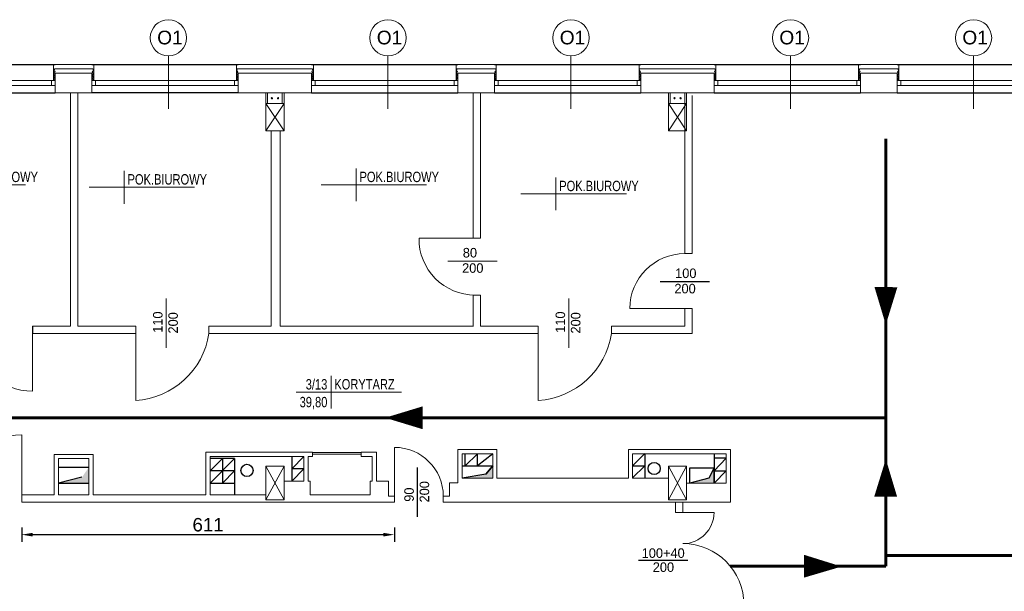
# Model space of a CAD drawing. Header units: millimetres. Extents: x 126553 to 403692, y -95821 to 38049.
# Tile 127 of 256: x 215701 to 217315, y -1018 to -81. Entities that reach past the tile are written whole.
import ezdxf
from ezdxf.enums import TextEntityAlignment as Align

# ---------------------------------------------------------------- set-up
doc = ezdxf.new("R2010")
doc.units = ezdxf.units.MM
for name, color, linetype, lineweight in [('docieplenie', 6, 'Continuous', 18), ('docieplenie zew.', 6, 'Continuous', 18), ('ekspertyza', 7, 'Continuous', 30), ('ewakaucja', 3, 'Continuous', 50), ('OKNA', 7, 'Continuous', 13), ('opisy', 7, 'Continuous', 18), ('ŚCIANY CIENKIE', 7, 'Continuous', 18), ('ŚCIANY GRUBE', 7, 'Continuous', 20)]:
    doc.layers.add(name, color=color, linetype=linetype, lineweight=lineweight)
doc.layers.add('KOMINY', color=94, linetype='Continuous', plot=False)
doc.layers.add('WIDOK', color=7, linetype='Continuous')
doc.styles.add('Arial', font='arial.ttf')
doc.styles.add('STYLE1', font='txt', dxfattribs={"width": 0.8})
doc.linetypes.add('ZIGZAG', pattern='A,0.0001,-0.2,[131,LTYPESHP.SHX,S=0.2,R=0,X=-0.2,Y=0],-0.4,[131,LTYPESHP.SHX,S=0.2,R=180,X=0.2,Y=0],-0.2', length=0.8001)
doc.dimstyles.new('100 moje', dxfattribs={"dimtxt": 22, "dimasz": 12, "dimexe": 12, "dimexo": 20, "dimgap": 3, "dimtad": 1, "dimdec": 1, "dimrnd": 0.5, "dimtxsty": 'Standard', "dimblk1": 'ARCHTICK', "dimblk2": 'ARCHTICK', "dimsah": 1, "dimcen": 0.1, "dimdle": 10, "dimclrd": 256, "dimclre": 256, "dimclrt": 256, "dimadec": 0, "dimazin": 0, "dimtfac": 1, "dimtdec": 1, "dimtofl": 0, "dimtmove": 1, "dimatfit": 3, "dimfxl": 12, "dimfxlon": 1, "dimtolj": 1, "dimtzin": 0, "dimarcsym": 0})

# ---------------------------------------------------------------- blocks, each defined once
blk = doc.blocks.new('METKA')
for p, q in [((0, 26.9), (0, -26.9)), ((-57.4, 0), (115.4, 0))]:
    blk.add_line(p, q)
at = {"layer": 'opisy', "style": 'STYLE1', "width": 0.8, "flags": 4}
for tag, p in [('NUMER', (-6.1, 4.5)), ('POWIERZCHNIA', (-6, -24.6))]:
    blk.add_attdef(tag, text='', height=17, dxfattribs=at).set_placement(p, align=Align.RIGHT)
for tag, p in [('NAZWA', (5.3, 4.6)), ('POSADZKA', (5.6, -24.7))]:
    blk.add_attdef(tag, p, '', height=17, dxfattribs=at)
blk = doc.blocks.new('*D2970')
at = {"layer": 'Defpoints', "color": 0, "linetype": 'Continuous', "lineweight": -3}
for p in [(215704.2, -872.3), (216315.2, -872.3), (216315.2, -925.4)]:
    blk.add_point(p, dxfattribs=at)
at = {"layer": 'ekspertyza', "color": 7, "linetype": 'Continuous', "lineweight": -2}
for p, q in [((215704.2, -913.4), (215704.2, -937.4)), ((216315.2, -913.4), (216315.2, -937.4)), ((215722.2, -925.4), (216297.2, -925.4))]:
    blk.add_line(p, q, dxfattribs=at)
at = {"layer": 'ekspertyza', "color": 7, "linetype": 'Continuous', "lineweight": -3}
for points in [[(215722.2, -922.4), (215722.2, -928.4), (215704.2, -925.4)], [(216297.2, -922.4), (216297.2, -928.4), (216315.2, -925.4)]]:
    blk.add_solid(points, dxfattribs=at)
at = {"layer": 'ekspertyza', "color": 7, "linetype": 'Continuous', "lineweight": 20, "insert": (216009.7, -909.2), "char_height": 22, "attachment_point": 5, "style": 'Arial'}
blk.add_mtext('\\A1;611', dxfattribs=at)

msp = doc.modelspace()

# ---------------------------------------------------------------- hatches: boundary and pattern name
at = {"layer": 'KOMINY'}
for points in [[(215814.21265, -840.7768), (215814.21265, -814.87833), (215802.93616, -831.30568), (215764.21265, -840.7768)], [(216476.21265, -812.7768), (216464.93616, -826.07545), (216426.21265, -832.7768), (216466.21265, -832.7768), (216476.21265, -832.7768)], [(216839.21265, -820.7768), (216839.21265, -815.7768), (216830.72053, -832.70709), (216799.21265, -840.7768), (216839.21265, -840.7768)]]:
    msp.add_hatch(color=0, dxfattribs=at).paths.add_polyline_path(points)

# ---------------------------------------------------------------- linework, layer by layer
at = {"layer": 'docieplenie', "color": 0}
for p, q in [((216182.21265, -154.7768), (216182.21265, -180.7768)), ((216842.21265, -154.7768), (216842.21265, -180.7768)), ((215758.74366, -171.24602), (215756.25778, -174.28917)), ((215756.25778, -174.28917), (215758.78416, -176.80945)), ((215758.74366, -166.1956), (215756.47452, -168.46311)), ((215756.47452, -168.46311), (215758.74366, -171.24602)), ((215758.95805, -176.85524), (215756.50886, -179.25178)), ((215758.23269, -161.82142), (215756.56125, -164.42037)), ((215756.56125, -164.42037), (215758.74366, -166.1956)), ((215821.92507, -169.55463), (215819.4392, -172.59779)), ((215819.4392, -172.59779), (215821.96557, -175.11807)), ((215821.96557, -175.11807), (215819.4637, -177.87856)), ((215821.92507, -164.50422), (215819.65594, -166.77173)), ((215819.65594, -166.77173), (215821.92507, -169.55463)), ((215820.65337, -161.82142), (215821.92507, -164.50422)), ((216056.21265, -180.7768), (216056.21265, -168.7768)), ((216179.67555, -175.75237), (216181.6746, -178.50962)), ((216418.74366, -171.24602), (216416.25778, -174.28917)), ((216416.25778, -174.28917), (216418.78416, -176.80945)), ((216418.74366, -166.1956), (216416.47452, -168.46311)), ((216416.47452, -168.46311), (216418.74366, -171.24602)), ((216418.95805, -176.85524), (216416.50886, -179.25178)), ((216418.23269, -161.82142), (216416.56125, -164.42037)), ((216416.56125, -164.42037), (216418.74366, -166.1956)), ((216481.92507, -169.55463), (216479.4392, -172.59779)), ((216479.4392, -172.59779), (216481.96557, -175.11807)), ((216481.96557, -175.11807), (216479.4637, -177.87856)), ((216481.92507, -164.50422), (216479.65594, -166.77173)), ((216479.65594, -166.77173), (216481.92507, -169.55463)), ((216480.65337, -161.82142), (216481.92507, -164.50422)), ((216716.21265, -180.7768), (216716.21265, -168.7768)), ((216839.67555, -175.75237), (216841.6746, -178.50962)), ((217078.74366, -171.24602), (217076.25778, -174.28917)), ((217076.25778, -174.28917), (217078.78416, -176.80945)), ((217078.74366, -166.1956), (217076.47452, -168.46311)), ((217076.47452, -168.46311), (217078.74366, -171.24602)), ((217078.95805, -176.85524), (217076.50886, -179.25178)), ((217078.23269, -161.82142), (217076.56125, -164.42037)), ((217076.56125, -164.42037), (217078.74366, -166.1956)), ((217141.92507, -169.55463), (217139.4392, -172.59779)), ((217139.4392, -172.59779), (217141.96557, -175.11807)), ((217141.96557, -175.11807), (217139.4637, -177.87856)), ((217141.92507, -164.50422), (217139.65594, -166.77173)), ((217139.65594, -166.77173), (217141.92507, -169.55463)), ((217140.65337, -161.82142), (217141.92507, -164.50422)), ((215756.50886, -179.25178), (215757.52933, -180.52647)), ((215819.4637, -177.87856), (215821.96557, -179.85779)), ((215821.96557, -179.85779), (215821.23581, -180.43075)), ((216181.6746, -178.50962), (216179.60211, -180.53842)), ((216416.50886, -179.25178), (216417.52933, -180.52647)), ((216479.4637, -177.87856), (216481.96557, -179.85779)), ((216481.96557, -179.85779), (216481.23581, -180.43075)), ((216841.6746, -178.50962), (216839.60211, -180.53842)), ((217076.50886, -179.25178), (217077.52933, -180.52647)), ((217139.4637, -177.87856), (217141.96557, -179.85779)), ((217141.96557, -179.85779), (217141.23581, -180.43075))]:
    msp.add_line(p, q, dxfattribs=at)
at = {"layer": 'docieplenie', "color": 0, "linetype": 'ZIGZAG'}
for p, q in [((215758.23269, -161.82142), (215820.65337, -161.82142)), ((216058.69418, -166.32197), (216056.43753, -169.72091)), ((216056.43753, -169.72091), (216058.8628, -172.3704)), ((216057.65141, -161.80515), (216056.47025, -163.80556)), ((216056.47025, -163.80556), (216058.69418, -166.32197)), ((216058.8628, -172.3704), (216056.57341, -175.24629)), ((216056.57341, -175.24629), (216058.9281, -177.79549)), ((216057.65141, -161.80515), (216180.38375, -161.80515)), ((216181.73557, -164.10887), (216179.67555, -166.23171)), ((216179.67555, -166.23171), (216181.79999, -169.06216)), ((216181.79999, -169.06216), (216179.67555, -170.79907)), ((216179.67555, -170.79907), (216181.73557, -173.24351)), ((216181.73557, -173.24351), (216179.67555, -175.75237)), ((216180.38375, -161.80515), (216181.73557, -164.10887)), ((216418.23269, -161.82142), (216480.65337, -161.82142)), ((216718.69418, -166.32197), (216716.43753, -169.72091)), ((216716.43753, -169.72091), (216718.8628, -172.3704)), ((216717.65141, -161.80515), (216716.47025, -163.80556)), ((216716.47025, -163.80556), (216718.69418, -166.32197)), ((216718.8628, -172.3704), (216716.57341, -175.24629)), ((216716.57341, -175.24629), (216718.9281, -177.79549)), ((216717.65141, -161.80515), (216840.38375, -161.80515)), ((216841.73557, -164.10887), (216839.67555, -166.23171)), ((216839.67555, -166.23171), (216841.79999, -169.06216)), ((216841.79999, -169.06216), (216839.67555, -170.79907)), ((216839.67555, -170.79907), (216841.73557, -173.24351)), ((216841.73557, -173.24351), (216839.67555, -175.75237)), ((216840.38375, -161.80515), (216841.73557, -164.10887)), ((217078.23269, -161.82142), (217140.65337, -161.82142)), ((216058.9281, -177.79549), (216056.70416, -180.3446)), ((216718.9281, -177.79549), (216716.70416, -180.3446))]:
    msp.add_line(p, q, dxfattribs=at)
at = {"layer": 'docieplenie', "color": 7, "lineweight": 20}
for points in [[(216447.17757, -439.44789), (216355.5319, -439.44789)], [(216447.17757, -439.44789), (216355.5319, -439.44789)], [(216402.65668, -476.84545), (216483.52462, -476.84545)], [(216402.65668, -476.84545), (216483.52462, -476.84545)], [(215940.86005, -619.04577), (215940.86005, -538.17783)], [(216600.86005, -619.04577), (216600.86005, -538.17783)], [(215891.02104, -595.32528), (215891.02104, -695.32528)]]:
    msp.add_lwpolyline(points, dxfattribs=at)
at = {"layer": 'docieplenie', "color": 0, "lineweight": 30}
for points in [[(216750.68814, -510.54941), (216831.55608, -510.54941)], [(216352.87131, -896.04577), (216352.87131, -815.17783)], [(216715.19236, -967.26356), (216796.0603, -967.26356)]]:
    msp.add_lwpolyline(points, dxfattribs=at)
at = {"layer": 'docieplenie', "color": 0, "lineweight": 0}
for points in [[(216791.13322, -554.62516), (216701.13322, -554.62516)], [(216315.21265, -862.32528), (216315.21265, -782.32528)]]:
    msp.add_lwpolyline(points, dxfattribs=at)
at = {"layer": 'docieplenie', "color": 7, "lineweight": 30}
msp.add_lwpolyline([(215722.06414, -583.32528), (215722.06414, -595.32528)], dxfattribs=at)
at = {"layer": 'docieplenie', "color": 7, "lineweight": 0}
msp.add_lwpolyline([(215722.06414, -595.32528), (215722.06414, -690.32528)], dxfattribs=at)
at = {"layer": 'docieplenie', "color": 7}
msp.add_lwpolyline([(215891.02104, -595.32528), (215891.02104, -705.32528)], dxfattribs=at)
at = {"layer": 'docieplenie', "color": 251, "lineweight": 20}
msp.add_lwpolyline([(216551.02104, -595.32528), (216551.02104, -695.32528)], dxfattribs=at)
at = {"layer": 'docieplenie', "color": 0}
for points in [[(216551.02104, -595.32528), (216551.02104, -705.32528)], [(215704.21265, -861.45028), (215704.21265, -761.95028)], [(215704.21265, -861.45028), (215704.21265, -761.95028)], [(216788.13322, -889.12516), (216839.13322, -889.12516)]]:
    msp.add_lwpolyline(points, dxfattribs=at)
at = {"layer": 'docieplenie', "color": 7, "lineweight": 20}
msp.add_arc((216447.10793, -440.86098), 91.58693, 179.11594628, 270.04356294, dxfattribs=at)
msp.add_arc((216447.10793, -440.86098), 91.58693, 179.11594628, 270.04356294, dxfattribs=at)
at = {"layer": 'docieplenie', "color": 0, "lineweight": 0}
for centre, radius, start, end in [((216791.13322, -554.62516), 90, 90, 180), ((216315.21265, -862.32528), 80, 0, 90)]:
    msp.add_arc(centre, radius, start, end, dxfattribs=at)
at = {"layer": 'docieplenie', "color": 7, "lineweight": 0}
msp.add_arc((215722.06414, -595.32528), 95, 180, 270, dxfattribs=at)
at = {"layer": 'docieplenie', "color": 7}
for centre in [(215883.22909, -576.37042), (216543.22909, -576.37042)]:
    msp.add_arc(centre, 129.19005, 273.45782717, 351.56306698, dxfattribs=at)
at = {"layer": 'docieplenie', "color": 0}
for centre, radius, start, end in [((215704.21265, -861.95028), 100, 90, 180), ((216788.13322, -889.12516), 51, 270, 0), ((216788.13322, -1040.12516), 100, 0, 90)]:
    msp.add_arc(centre, radius, start, end, dxfattribs=at)
at = {"layer": 'docieplenie zew.', "color": 0}
for p, q in [((215759.21265, -154.7768), (215756.21265, -154.7768)), ((215756.21265, -154.7768), (215756.21265, -180.7768)), ((215822.21265, -154.7768), (215759.21265, -154.7768)), ((215822.21265, -168.7768), (215822.21265, -154.7768)), ((216056.21265, -180.7768), (216056.21265, -154.7768)), ((216056.21265, -168.7768), (216056.21265, -154.7768)), ((216056.21265, -154.7768), (216182.21265, -154.7768)), ((216182.21265, -154.7768), (216182.21265, -180.7768)), ((216419.21265, -154.7768), (216416.21265, -154.7768)), ((216416.21265, -154.7768), (216416.21265, -180.7768)), ((216482.21265, -154.7768), (216419.21265, -154.7768)), ((216482.21265, -168.7768), (216482.21265, -154.7768)), ((216716.21265, -180.7768), (216716.21265, -154.7768)), ((216716.21265, -168.7768), (216716.21265, -154.7768)), ((216716.21265, -154.7768), (216842.21265, -154.7768)), ((216842.21265, -154.7768), (216842.21265, -180.7768)), ((217079.21265, -154.7768), (217076.21265, -154.7768)), ((217076.21265, -154.7768), (217076.21265, -180.7768)), ((217142.21265, -154.7768), (217079.21265, -154.7768)), ((217142.21265, -168.7768), (217142.21265, -154.7768)), ((215822.21265, -180.7768), (215822.21265, -168.7768)), ((216482.21265, -180.7768), (216482.21265, -168.7768)), ((217142.21265, -180.7768), (217142.21265, -168.7768)), ((215756.21265, -180.7768), (215759.21265, -180.7768)), ((215819.21265, -180.7768), (215822.21265, -180.7768)), ((216059.21265, -180.7768), (216056.21265, -180.7768)), ((216059.21265, -180.7768), (216056.21265, -180.7768)), ((216182.21265, -180.7768), (216179.21265, -180.7768)), ((216182.21265, -180.7768), (216179.21265, -180.7768)), ((216416.21265, -180.7768), (216419.21265, -180.7768)), ((216479.21265, -180.7768), (216482.21265, -180.7768)), ((216719.21265, -180.7768), (216716.21265, -180.7768)), ((216719.21265, -180.7768), (216716.21265, -180.7768)), ((216842.21265, -180.7768), (216839.21265, -180.7768)), ((216842.21265, -180.7768), (216839.21265, -180.7768)), ((217076.21265, -180.7768), (217079.21265, -180.7768)), ((217139.21265, -180.7768), (217142.21265, -180.7768))]:
    msp.add_line(p, q, dxfattribs=at)
at = {"layer": 'ewakaucja', "color": 3, "lineweight": 60}
for points in [[(217120.73927, -733.74443), (217120.73927, -276.28342)], [(217120.73927, -733.74443), (215512.78483, -733.74443)], [(217120.73927, -733.74443), (217120.73927, -976.9081)], [(218534.78974, -959.65436), (217120.73927, -959.65436)], [(217120.73927, -976.9081), (216865.61614, -976.9081)]]:
    msp.add_lwpolyline(points, dxfattribs=at)
for points in [[(217120.69384, -581.25285, 0, 37.5, 0), (217120.94868, -519.55013, 37.5, 37.5, 0)], [(216299.86329, -733.74443, 0, 37.5, 0), (216361.56653, -733.74443, 37.5, 37.5, 0)], [(217120.77898, -801.41313, 0, 37.5, 0), (217120.52415, -863.11584, 37.5, 37.5, 0)], [(217048.28383, -977.68446, 0, 37.5, 0), (216986.58269, -977.1748, 37.5, 37.5, 0)]]:
    msp.add_lwpolyline(points, format="xyseb", dxfattribs=at)
at = {"layer": 'KOMINY', "color": 0}
for p, q in [((216053.21265, -800.7768), (216013.21265, -840.7768)), ((216053.21265, -800.7768), (216013.21265, -800.7768)), ((216033.21265, -800.7768), (216013.21265, -820.7768)), ((216033.21265, -800.7768), (216033.21265, -840.7768)), ((216053.21265, -800.7768), (216053.21265, -860.32528)), ((216146.71265, -797.32528), (216146.71265, -837.54423)), ((216166.71265, -797.32528), (216146.71265, -817.43475)), ((216451.21265, -792.7768), (216431.21265, -812.7768)), ((216431.21265, -812.7768), (216431.21265, -792.7768)), ((216476.21265, -792.7768), (216451.21265, -812.7768)), ((216451.21265, -812.7768), (216451.21265, -792.7768)), ((216725.71265, -792.37901), (216705.71265, -812.37901)), ((216725.71265, -792.37901), (216725.71265, -832.37901)), ((216839.21265, -792.7768), (216839.21265, -840.7768)), ((216859.21265, -799.7768), (216839.21265, -820.7768)), ((216859.21265, -799.7768), (216839.21265, -799.7768)), ((215764.21265, -814.7768), (215814.21265, -814.7768)), ((216053.21265, -820.7768), (216013.21265, -820.7768)), ((216053.21265, -820.7768), (216033.21265, -840.7768)), ((216166.71265, -817.43475), (216146.71265, -837.54423)), ((216166.71265, -817.43475), (216146.71265, -817.43475)), ((216426.21265, -812.7768), (216476.21265, -812.7768)), ((216476.21265, -812.7768), (216464.93616, -826.07545)), ((216464.93616, -826.07545), (216476.21265, -812.7768)), ((216705.71265, -812.37901), (216725.71265, -812.37901)), ((216725.71265, -812.37901), (216705.71265, -832.37901)), ((216799.21265, -840.7768), (216799.21265, -815.7768)), ((216799.21265, -815.7768), (216839.21265, -815.7768)), ((216839.21265, -815.7768), (216830.72053, -832.70709)), ((216839.21265, -840.7768), (216839.21265, -820.7768)), ((216839.21265, -820.7768), (216859.21265, -820.7768)), ((216859.21265, -820.7768), (216839.21265, -840.7768)), ((215802.93616, -831.30568), (215764.21265, -840.7768)), ((216464.93616, -826.07545), (216426.21265, -832.7768)), ((216830.72053, -832.70709), (216799.21265, -840.7768)), ((215764.21265, -840.7768), (215814.21265, -840.7768)), ((216013.21265, -840.7768), (216053.21265, -840.7768))]:
    msp.add_line(p, q, dxfattribs=at)
for centre in [(216741.00294, -817.00827), (216073.43685, -820.06009)]:
    msp.add_circle(centre, 10, dxfattribs=at)
at = {"layer": 'OKNA', "color": 0}
for p, q in [((215519.21265, -180.7768), (215759.21265, -180.7768)), ((215519.21265, -188.7768), (215759.21265, -188.7768)), ((215753.21265, -188.7768), (215753.21265, -180.7768)), ((215759.21265, -188.7768), (215753.21265, -188.7768)), ((215819.21265, -180.7768), (216059.21265, -180.7768)), ((215819.21265, -188.7768), (216059.21265, -188.7768)), ((215825.21265, -188.7768), (215825.21265, -180.7768)), ((216053.21265, -188.7768), (216053.21265, -180.7768)), ((216179.21265, -180.7768), (216419.21265, -180.7768)), ((216179.21265, -188.7768), (216419.21265, -188.7768)), ((216185.21265, -188.7768), (216185.21265, -180.7768)), ((216413.21265, -188.7768), (216413.21265, -180.7768)), ((216479.21265, -180.7768), (216719.21265, -180.7768)), ((216479.21265, -188.7768), (216719.21265, -188.7768)), ((216485.21265, -188.7768), (216485.21265, -180.7768)), ((216713.21265, -188.7768), (216713.21265, -180.7768)), ((216839.21265, -180.7768), (217079.21265, -180.7768)), ((216839.21265, -188.7768), (217079.21265, -188.7768)), ((216845.21265, -188.7768), (216845.21265, -180.7768)), ((217073.21265, -188.7768), (217073.21265, -180.7768)), ((217139.21265, -180.7768), (217379.21265, -180.7768)), ((217139.21265, -188.7768), (217379.21265, -188.7768)), ((217145.21265, -188.7768), (217145.21265, -180.7768))]:
    msp.add_line(p, q, dxfattribs=at)
at = {"layer": 'opisy', "color": 0}
for p, q in [((215944.59719, -227.35697), (215944.59719, -140.43341)), ((216304.59719, -227.35697), (216304.59719, -140.43341)), ((216604.59719, -227.35697), (216604.59719, -140.43341)), ((216964.59719, -227.35697), (216964.59719, -140.43341)), ((217264.59719, -227.35697), (217264.59719, -140.43341))]:
    msp.add_line(p, q, dxfattribs=at)
for centre in [(215944.59719, -110.73316), (216304.59719, -110.73316), (216604.59719, -110.73316), (216964.59719, -110.73316), (217264.59719, -110.73316)]:
    msp.add_circle(centre, 29.70025, dxfattribs=at)
at = {"layer": 'WIDOK', "color": 0}
for p, q in [((215519.21265, -154.7768), (215759.21265, -154.7768)), ((215819.21265, -154.7768), (216059.21265, -154.7768)), ((216179.21265, -154.7768), (216419.21265, -154.7768)), ((216479.21265, -154.7768), (216719.21265, -154.7768)), ((216839.21265, -154.7768), (217079.21265, -154.7768)), ((217139.21265, -154.7768), (217379.21265, -154.7768)), ((215519.21265, -200.7768), (215759.21265, -200.7768)), ((216059.21265, -200.7768), (215819.21265, -200.7768)), ((216179.21265, -200.7768), (216419.21265, -200.7768)), ((216479.21265, -200.7768), (216719.21265, -200.7768)), ((216839.21265, -200.7768), (217079.21265, -200.7768)), ((217139.21265, -200.7768), (217379.21265, -200.7768))]:
    msp.add_line(p, q, dxfattribs=at)
at = {"layer": 'ŚCIANY CIENKIE', "color": 0}
for p, q in [((216134.21265, -218.2768), (216104.21265, -263.2768)), ((216104.21265, -218.2768), (216134.21265, -263.2768)), ((216764.21265, -218.2768), (216794.21265, -263.2768)), ((216794.21265, -218.2768), (216764.21265, -263.2768)), ((216180.71265, -790.58254), (216260.71265, -790.58254)), ((216180.71265, -793.61404), (216260.71265, -793.61404)), ((216134.21265, -868.2768), (216104.21265, -813.2768)), ((216134.21265, -813.2768), (216104.21265, -868.2768)), ((216794.21265, -813.2768), (216764.21265, -868.2768)), ((216794.21265, -868.2768), (216764.21265, -813.2768))]:
    msp.add_line(p, q, dxfattribs=at)
at = {"layer": 'ŚCIANY GRUBE', "color": 0}
for p, q in [((215819.21265, -168.7768), (215759.21265, -168.7768)), ((215759.21265, -168.7768), (215759.21265, -200.7768)), ((215819.21265, -200.7768), (215819.21265, -168.7768)), ((216059.21265, -168.7768), (216179.21265, -168.7768)), ((216059.21265, -168.7768), (216059.21265, -200.7768)), ((216179.21265, -168.7768), (216179.21265, -200.7768)), ((216419.21265, -168.7768), (216479.21265, -168.7768)), ((216419.21265, -168.7768), (216479.21265, -168.7768)), ((216419.21265, -168.7768), (216419.21265, -200.7768)), ((216479.21265, -168.7768), (216479.21265, -200.7768)), ((216719.21265, -168.7768), (216839.21265, -168.7768)), ((216719.21265, -168.7768), (216719.21265, -200.7768)), ((216839.21265, -168.7768), (216839.21265, -200.7768)), ((217079.21265, -168.7768), (217079.21265, -200.7768)), ((217139.21265, -168.7768), (217079.21265, -168.7768)), ((217139.21265, -200.7768), (217139.21265, -168.7768)), ((215759.21265, -200.7768), (215764.21265, -200.7768)), ((215759.21265, -200.7768), (215819.21265, -200.7768)), ((216179.21265, -200.7768), (216059.21265, -200.7768)), ((216104.21265, -218.2768), (216104.21265, -200.7768)), ((216107.21265, -218.2768), (216107.21265, -200.7768)), ((216131.21265, -218.2768), (216131.21265, -200.7768)), ((216134.21265, -218.2768), (216134.21265, -200.7768)), ((216419.21265, -200.7768), (216479.21265, -200.7768)), ((216839.21265, -200.7768), (216719.21265, -200.7768)), ((216764.21265, -218.2768), (216764.21265, -200.7768)), ((216767.21265, -218.2768), (216767.21265, -200.7768)), ((216791.13322, -205.07668), (216791.13322, -464.62516)), ((216791.21265, -218.2768), (216791.21265, -200.7768)), ((216794.21265, -218.2768), (216794.21265, -200.7768)), ((216803.13322, -464.62516), (216803.13322, -205.07668)), ((217079.21265, -200.7768), (217139.21265, -200.7768)), ((217129.21265, -200.7768), (217117.21265, -200.7768)), ((216104.21265, -218.2768), (216104.21265, -263.2768)), ((216104.21265, -218.2768), (216134.21265, -218.2768)), ((216134.21265, -263.2768), (216134.21265, -218.2768)), ((216764.21265, -218.2768), (216764.21265, -263.2768)), ((216764.21265, -218.2768), (216794.21265, -218.2768)), ((216794.21265, -263.2768), (216794.21265, -218.2768)), ((216104.21265, -263.2768), (216134.21265, -263.2768)), ((216764.21265, -263.2768), (216794.21265, -263.2768)), ((216803.13322, -464.62516), (216791.13322, -464.62516)), ((216791.13322, -583.32528), (216791.13322, -554.62516)), ((216803.13322, -554.62516), (216791.13322, -554.62516)), ((216803.13322, -595.32528), (216803.13322, -554.62516)), ((216006.21265, -790.32528), (216173.71265, -790.32528)), ((216006.21265, -860.32528), (216006.21265, -790.32528)), ((216173.71265, -790.32528), (216180.71265, -790.32528)), ((216180.71265, -790.32528), (216180.71265, -797.32528)), ((216260.71265, -790.32528), (216260.71265, -797.32528)), ((216265.71265, -790.32528), (216260.71265, -790.32528)), ((216265.71265, -790.32528), (216285.71265, -790.32528)), ((216285.71265, -790.32528), (216285.71265, -837.54423)), ((216419.21265, -840.32528), (216419.21265, -785.77986)), ((216419.21265, -785.77986), (216483.21265, -785.77986)), ((216483.21265, -785.77986), (216483.21265, -832.7768)), ((216786.71265, -785.7768), (216698.71265, -785.7768)), ((216698.71265, -785.7768), (216698.71265, -832.7768)), ((216786.71265, -785.7768), (216866.21265, -785.7768)), ((216866.21265, -785.7768), (216866.21265, -872.32528)), ((215757.21265, -793.7768), (215781.71265, -793.7768)), ((215757.21265, -860.32528), (215757.21265, -793.7768)), ((215757.21265, -793.7768), (215821.21265, -793.7768)), ((215764.21265, -800.7768), (215814.21265, -800.7768)), ((215764.21265, -840.7768), (215764.21265, -800.7768)), ((215764.21265, -860.32528), (215764.21265, -800.7768)), ((215814.21265, -800.7768), (215814.21265, -840.7768)), ((215814.21265, -800.7768), (215814.21265, -860.32528)), ((215821.21265, -793.7768), (215821.21265, -860.32528)), ((216006.21265, -793.7768), (216006.21265, -860.32528)), ((216006.21265, -793.7768), (216006.21265, -860.32528)), ((216013.21265, -797.32528), (216166.71265, -797.32528)), ((216013.21265, -840.7768), (216013.21265, -797.32528)), ((216146.71265, -797.32528), (216166.71265, -797.32528)), ((216166.71265, -797.32528), (216166.71265, -837.54423)), ((216166.71265, -797.32528), (216166.71265, -837.54423)), ((216166.71265, -797.32528), (216166.71265, -837.54423)), ((216173.71265, -797.32528), (216173.71265, -837.54423)), ((216180.71265, -797.32528), (216173.71265, -797.32528)), ((216260.71265, -797.32528), (216265.71265, -797.32528)), ((216260.71265, -797.32528), (216278.71265, -797.32528)), ((216278.71265, -797.32528), (216278.71265, -837.54423)), ((216426.21265, -792.7768), (216426.21265, -812.7768)), ((216426.21265, -832.7768), (216426.21265, -792.7768)), ((216426.21265, -792.7768), (216476.21265, -792.7768)), ((216476.21265, -792.7768), (216476.21265, -832.7768)), ((216786.71265, -792.7768), (216705.71265, -792.7768)), ((216705.71265, -792.7768), (216705.71265, -832.7768)), ((216786.71265, -792.7768), (216859.21265, -792.7768)), ((216859.21265, -792.7768), (216859.21265, -840.7768)), ((216104.21265, -813.2768), (216134.21265, -813.2768)), ((216104.21265, -813.2768), (216104.21265, -868.2768)), ((216134.21265, -868.2768), (216134.21265, -813.2768)), ((216426.21265, -832.7768), (216426.21265, -818.7768)), ((216764.21265, -813.2768), (216794.21265, -813.2768)), ((216764.21265, -813.2768), (216764.21265, -868.2768)), ((216794.21265, -868.2768), (216794.21265, -813.2768)), ((215764.21265, -840.7768), (215764.21265, -826.7768)), ((216166.71265, -837.54423), (216134.21265, -837.54423)), ((216174.21265, -837.54423), (216173.71265, -837.54423)), ((216173.71265, -837.54423), (216177.21265, -837.54423)), ((216177.21265, -860.32528), (216177.21265, -837.54423)), ((216275.21265, -860.32528), (216275.21265, -837.54423)), ((216278.71265, -837.54423), (216275.21265, -837.54423)), ((216305.21265, -837.54423), (216285.71265, -837.54423)), ((216305.21265, -837.54423), (216305.21265, -860.32528)), ((216426.21265, -832.7768), (216476.21265, -832.7768)), ((216426.21265, -832.7768), (216466.21265, -832.7768)), ((216483.21265, -832.7768), (216698.71265, -832.7768)), ((216764.21265, -832.7768), (216705.71265, -832.7768)), ((216013.21265, -840.7768), (216013.21265, -860.32528)), ((216405.21265, -862.32528), (216405.21265, -840.32528)), ((216405.21265, -840.32528), (216419.21265, -840.32528)), ((216794.21265, -840.7768), (216859.21265, -840.7768)), ((216839.21265, -840.7768), (216799.21265, -840.7768)), ((215704.21265, -860.32528), (215704.21265, -872.32528)), ((215704.21265, -860.32528), (215757.21265, -860.32528)), ((215764.21265, -860.32528), (215814.21265, -860.32528)), ((215821.21265, -860.32528), (216006.21265, -860.32528)), ((216013.21265, -860.32528), (216104.21265, -860.32528)), ((216104.21265, -868.2768), (216134.21265, -868.2768)), ((216177.21265, -860.32528), (216275.21265, -860.32528)), ((216305.21265, -860.32528), (216305.21265, -862.32528)), ((216315.21265, -862.32528), (216305.21265, -862.32528)), ((216315.21265, -872.32528), (216315.21265, -862.32528)), ((216395.21265, -872.32528), (216395.21265, -862.32528)), ((216395.21265, -862.32528), (216405.21265, -862.32528)), ((216764.21265, -868.2768), (216794.21265, -868.2768)), ((215704.21265, -872.32528), (215714.21265, -872.32528)), ((216305.21265, -872.32528), (215714.21265, -872.32528)), ((216305.21265, -872.32528), (216315.21265, -872.32528)), ((216405.21265, -872.32528), (216395.21265, -872.32528)), ((216405.21265, -872.32528), (216866.21265, -872.32528)), ((216776.13322, -889.12516), (216776.13322, -872.32528)), ((216788.13322, -872.32528), (216788.13322, -889.12516)), ((216788.13322, -889.12516), (216776.13322, -889.12516))]:
    msp.add_line(p, q, dxfattribs=at)
at = {"layer": 'ŚCIANY GRUBE', "color": 7, "lineweight": 20}
for p, q in [((215784.17757, -200.7768), (215784.17757, -583.32528)), ((215784.17757, -200.7768), (215784.17757, -583.32528)), ((215796.17757, -200.7768), (215796.17757, -583.32528)), ((215796.17757, -200.7768), (215796.17757, -583.32528)), ((216444.17757, -200.7768), (216444.17757, -439.44789)), ((216444.17757, -200.7768), (216444.17757, -439.44789)), ((216456.17757, -200.7768), (216456.17757, -439.44789)), ((216456.17757, -200.7768), (216456.17757, -439.44789)), ((216112.87718, -583.32528), (216112.87718, -263.2768)), ((216112.87718, -583.32528), (216112.87718, -263.2768)), ((216127.87718, -583.32528), (216127.87718, -263.2768)), ((216127.87718, -583.32528), (216127.87718, -263.2768)), ((216444.17757, -439.44789), (216456.17757, -439.44789)), ((216444.17757, -439.44789), (216456.17757, -439.44789)), ((216444.17757, -532.44789), (216444.17757, -583.32528)), ((216444.17757, -532.44789), (216456.17757, -532.44789)), ((216444.17757, -532.44789), (216444.17757, -583.32528)), ((216444.17757, -532.44789), (216456.17757, -532.44789)), ((216456.17757, -532.44789), (216456.17757, -583.32528)), ((216456.17757, -532.44789), (216456.17757, -583.32528)), ((215722.06414, -583.32528), (215784.17757, -583.32528)), ((215722.06414, -583.32528), (215722.06414, -595.32528)), ((215722.06414, -595.32528), (215790.40014, -595.32528)), ((215790.40014, -595.32528), (215891.02104, -595.32528)), ((215796.17757, -583.32528), (215891.02104, -583.32528)), ((215891.02104, -583.32528), (215891.02104, -595.32528)), ((216011.02104, -583.32528), (216112.87718, -583.32528)), ((216011.02104, -595.32528), (216112.87718, -595.32528)), ((216120.37718, -595.32528), (216444.5768, -595.32528)), ((216127.87718, -583.32528), (216444.5768, -583.32528)), ((216444.5768, -595.32528), (216551.02104, -595.32528)), ((216456.17757, -583.32528), (216551.02104, -583.32528)), ((216671.02104, -583.32528), (216772.87718, -583.32528)), ((216671.02104, -595.32528), (216787.87718, -595.32528))]:
    msp.add_line(p, q, dxfattribs=at)
at = {"layer": 'ŚCIANY GRUBE', "color": 7}
for p, q in [((215836.30284, -583.32528), (215891.02104, -583.32528)), ((215836.30284, -595.32528), (215891.02104, -595.32528)), ((216011.02104, -595.32528), (216011.02104, -583.32528)), ((216671.02104, -583.32528), (216791.13322, -583.32528)), ((216671.02104, -595.32528), (216671.02104, -583.32528)), ((216671.02104, -595.32528), (216803.13322, -595.32528))]:
    msp.add_line(p, q, dxfattribs=at)
at = {"layer": 'ŚCIANY GRUBE', "color": 251, "lineweight": 20}
for p, q in [((216112.87718, -595.32528), (216222.72066, -595.32528)), ((216127.87718, -583.32528), (216222.72066, -583.32528)), ((216551.02104, -583.32528), (216551.02104, -595.32528))]:
    msp.add_line(p, q, dxfattribs=at)
at = {"layer": 'ŚCIANY GRUBE', "color": 0}
for centre in [(216114.29832, -209.83085), (216124.29832, -209.83085), (216774.29832, -209.83085), (216784.29832, -209.83085)]:
    msp.add_circle(centre, 1.06853, dxfattribs=at)

# ---------------------------------------------------------------- block references
at = {"layer": 'opisy', "color": 0}
ref = msp.add_blockref('METKA', (215595.10393, -351.84288), dxfattribs=at)
ref.add_attrib('NAZWA', 'POK.BIUROWY', (215600.44518, -347.28389), dxfattribs={"height": 17, "style": 'STYLE1', "width": 0.8, "flags": 4})
ref = msp.add_blockref('METKA', (215872.25467, -355.87108), dxfattribs=at)
ref.add_attrib('NAZWA', 'POK.BIUROWY', (215877.59592, -351.31209), dxfattribs={"height": 17, "style": 'STYLE1', "width": 0.8, "flags": 4})
ref = msp.add_blockref('METKA', (216252.53869, -351.85298), dxfattribs=at)
ref.add_attrib('NAZWA', 'POK.BIUROWY', (216257.87994, -347.29399), dxfattribs={"height": 17, "style": 'STYLE1', "width": 0.8, "flags": 4})
ref = msp.add_blockref('METKA', (216579.95657, -366.6994), dxfattribs=at)
ref.add_attrib('NAZWA', 'POK.BIUROWY', (216585.29782, -362.14041), dxfattribs={"height": 17, "style": 'STYLE1', "width": 0.8, "flags": 4})
ref = msp.add_blockref('METKA', (216211.28844, -691.85563), dxfattribs=at)
ref.add_attrib('NAZWA', 'KORYTARZ', (216216.62969, -687.29664), dxfattribs={"height": 17, "style": 'STYLE1', "width": 0.8, "flags": 4})
ref.add_attrib('NUMER', '3/13', dxfattribs={"height": 17, "style": 'STYLE1', "width": 0.8, "flags": 4}).set_placement((216205.14598, -687.3882), align=Align.RIGHT)
ref.add_attrib('POWIERZCHNIA', '39,80', dxfattribs={"height": 17, "style": 'STYLE1', "width": 0.8, "flags": 4}).set_placement((216205.24743, -716.4934), align=Align.RIGHT)

# ---------------------------------------------------------------- texts
at = {"layer": 'opisy', "color": 0, "attachment_point": 1}
for s, insert, char_height, width in [('{\\fArial|b0|i0|c238|p34;O1}', (215926.2345, -99.08469), 22.4, 15.9), ('{\\fArial|b0|i0|c238|p34;O1}', (216286.2345, -99.08469), 22.4, 15.9), ('{\\fArial|b0|i0|c238|p34;O1}', (216586.2345, -99.08469), 22.4, 15.9), ('{\\fArial|b0|i0|c238|p34;O1}', (216946.2345, -99.08469), 22.4, 15.9), ('{\\fArial|b0|i0|c238|p34;O1}', (217246.2345, -99.08469), 22.4, 15.9), ('100', (216775.31616, -488.96648), 15.68, 11.13), ('200', (216774.12828, -514.10946), 15.68, 11.13), ('100+40', (216720.4866, -947.80103), 15.68, 11.13), ('200', (216738.6325, -970.82361), 15.68, 11.13)]:
    msp.add_mtext(s, dxfattribs=dict(at, insert=insert, char_height=char_height, width=width))
at = {"layer": 'opisy', "color": 7, "lineweight": 20, "char_height": 15.68, "width": 11.13, "attachment_point": 1}
for s, insert in [('80', (216427.2847, -455.26252)), ('80', (216427.2847, -455.26252)), ('200', (216426.09682, -480.40551))]:
    msp.add_mtext(s, dxfattribs=dict(at, insert=insert))
at = {"layer": 'opisy', "color": 7, "lineweight": 20, "char_height": 15.68, "width": 11.13, "attachment_point": 1, "rotation": 90}
for s, insert in [('110', (215919.27712, -594.41776)), ('200', (215944.42011, -595.60564)), ('110', (216579.27712, -594.41776)), ('200', (216604.42011, -595.60564))]:
    msp.add_mtext(s, dxfattribs=dict(at, insert=insert))
at = {"layer": 'opisy', "color": 0, "char_height": 15.68, "width": 11.13, "attachment_point": 1, "rotation": 90}
for s, insert in [('200', (216356.43137, -872.60564)), ('90', (216331.28838, -871.41776))]:
    msp.add_mtext(s, dxfattribs=dict(at, insert=insert))

# ---------------------------------------------------------------- dimensions: what is measured, and where the dimension line sits
at = {"layer": 'ekspertyza', "color": 7, "linetype": 'Continuous', "lineweight": 20}
dim = msp.add_linear_dim(base=(216315.21265, -925.41047), p1=(215704.21265, -872.32528), p2=(216315.21265, -872.32528), dimstyle='100 moje', override={"dimasz": 18, "dimgap": 5, "dimtxsty": 'Arial', "dimclrd": 7, "dimclre": 7, "dimclrt": 7}, dxfattribs=at)
dim.commit()
dim.dimension.update_dxf_attribs({"geometry": '*D2970', "text_midpoint": (216009.71265, -909.17786)})

doc.saveas('drawing.dxf')
